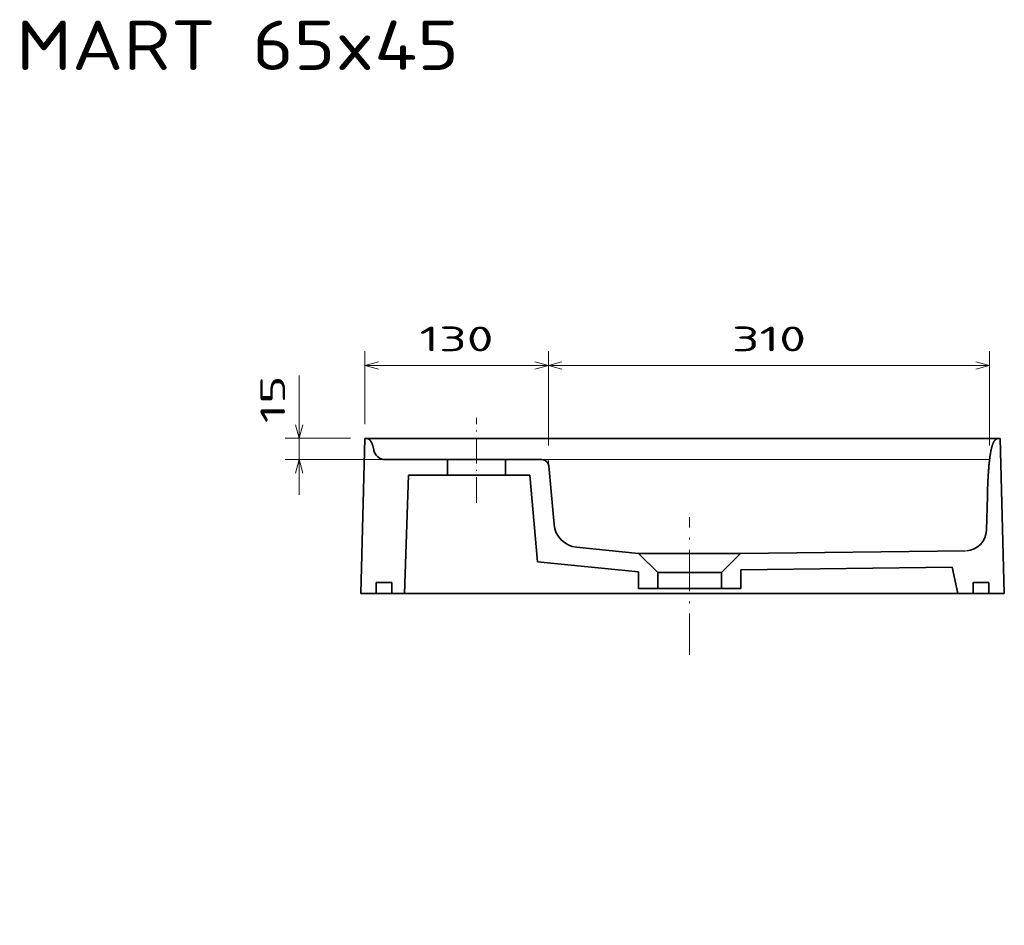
# Model space of a CAD drawing. Extents: x 23 to 363, y 20 to 280.
# Tile 83 of 83: x 193 to 333, y 152 to 280. Entities that reach past the tile are written whole.
import ezdxf
from ezdxf.enums import TextEntityAlignment as Align

# ---------------------------------------------------------------- set-up
doc = ezdxf.new("R2010")
doc.units = 0
doc.linetypes.add('DASHDOT', pattern=[18.5, 12, -3, 0.5, -3])
doc.layers.get('0').update_dxf_attribs({"lineweight": 13})
doc.styles.get("Standard").update_dxf_attribs({"font": 'isocp.shx'})
doc.dimstyles.get("Standard").update_dxf_attribs({"dimtxt": 2.5, "dimasz": 2.5, "dimexe": 1.25, "dimexo": 0.625, "dimtad": 1, "dimcen": 2.5, "dimadec": 0, "dimazin": 0, "dimtfac": 1, "dimtmove": 0, "dimatfit": 0, "dimfxl": 0, "dimarcsym": 0})

# ---------------------------------------------------------------- blocks, each defined once
blk = doc.blocks.new('*D')
at = {"color": 7, "lineweight": 13, "ltscale": 0.25832}
blk.add_line((242.28, 222.76), (242.28, 233.09), dxfattribs=at)
at = {"color": 7, "lineweight": 13, "ltscale": 0.33332}
for p, q in [((268.28, 219.76), (268.28, 233.09)), ((268.28, 219.76), (268.28, 233.09)), ((330.77, 219.76), (330.77, 233.09))]:
    blk.add_line(p, q, dxfattribs=at)
at = {"color": 7, "lineweight": 13, "ltscale": 0.295667}
for p, q in [((46.32, 221.02), (46.32, 232.84)), ((48.15, 221.02), (48.15, 232.84))]:
    blk.add_line(p, q, dxfattribs=at)
at = {"color": 7, "lineweight": 13, "ltscale": 0.295044}
for p, q in [((48.15, 221.02), (48.15, 232.82)), ((174.47, 221.02), (174.47, 232.82))]:
    blk.add_line(p, q, dxfattribs=at)
at = {"color": 7, "lineweight": 13}
for p, q in [((27.78, 230.84), (53.15, 230.84)), ((48.15, 230.82), (174.47, 230.82)), ((268.28, 231.09), (242.28, 231.09)), ((330.77, 231.09), (268.28, 231.09)), ((29.06, 197.02), (29.06, 219.02)), ((265.36, 217.76), (231, 217.76)), ((45.75, 74.71), (45.75, 135.95)), ((176.87, 74.71), (176.87, 135.95)), ((45.75, 133.95), (176.87, 133.95)), ((77.5, 118.28), (26.83, 118.28)), ((28.83, 27.15), (28.83, 118.28)), ((109.31, 117.7), (38.33, 117.7)), ((97.71, 118.27), (191.13, 118.27)), ((189.13, 71.7), (189.13, 118.27)), ((95.34, 110.24), (113.86, 100.01)), ((118.32, 101.7), (38.33, 101.7)), ((95.81, 60.74), (114.99, 74.3)), ((122.7, 71.7), (191.13, 71.7)), ((81.49, 27.15), (26.83, 27.15))]:
    blk.add_line(p, q, dxfattribs=at)
at = {"color": 7, "lineweight": 13, "ltscale": 0.422543}
blk.add_line((233, 212.76), (233, 229.66), dxfattribs=at)
at = {"color": 7, "lineweight": 13, "ltscale": 0.232071}
blk.add_line((240.28, 220.76), (231, 220.76), dxfattribs=at)
at = {"color": 7, "lineweight": 13, "ltscale": 0.431634}
blk.add_line((44.32, 219.02), (27.06, 219.02), dxfattribs=at)
at = {"color": 7, "lineweight": 13, "ltscale": 0.4}
for p, q in [((122.68, 203.02), (122.68, 219.02)), ((40.33, 101.7), (40.33, 117.7))]:
    blk.add_line(p, q, dxfattribs=at)
at = {"color": 7, "lineweight": 13, "ltscale": 0.103846}
blk.add_line((120.53, 203.02), (124.68, 203.02), dxfattribs=at)
at = {"color": 7, "lineweight": 13, "ltscale": 0.417231}
blk.add_line((43.75, 197.02), (27.06, 197.02), dxfattribs=at)
at = {"color": 7, "lineweight": 13}
for points in [[(244.21, 231.61), (242.28, 231.09), (244.21, 230.57)], [(266.35, 230.57), (268.28, 231.09), (266.35, 231.61)], [(270.21, 231.61), (268.28, 231.09), (270.21, 230.57)], [(328.84, 230.57), (330.77, 231.09), (328.84, 231.61)], [(44.39, 230.33), (46.32, 230.84), (44.39, 231.36)], [(50.08, 231.36), (48.15, 230.84), (50.08, 230.33)], [(50.08, 231.34), (48.15, 230.82), (50.08, 230.3)], [(172.54, 230.3), (174.47, 230.82), (172.54, 231.34)], [(232.48, 222.69), (233, 220.76), (233.51, 222.69)], [(29.58, 217.08), (29.06, 219.02), (28.54, 217.08)], [(123.2, 217.08), (122.68, 219.02), (122.17, 217.08)], [(233.51, 215.83), (233, 217.76), (232.48, 215.83)], [(122.17, 204.95), (122.68, 203.02), (123.2, 204.95)], [(28.54, 198.95), (29.06, 197.02), (29.58, 198.95)], [(47.68, 134.47), (45.75, 133.95), (47.68, 133.44)], [(174.94, 133.44), (176.87, 133.95), (174.94, 134.47)], [(29.35, 116.35), (28.83, 118.28), (28.32, 116.35)], [(40.85, 115.77), (40.33, 117.7), (39.82, 115.77)], [(189.65, 116.34), (189.13, 118.27), (188.62, 116.34)], [(39.82, 103.63), (40.33, 101.7), (40.85, 103.63)], [(109.68, 102.91), (107.74, 103.39), (109.18, 102)], [(111.92, 100.49), (113.86, 100.01), (112.42, 101.39)], [(113.72, 72.77), (114.99, 74.3), (113.12, 73.61)], [(188.62, 73.63), (189.13, 71.7), (189.65, 73.63)], [(108.9, 70.63), (107.63, 69.09), (109.5, 69.79)], [(28.32, 29.08), (28.83, 27.15), (29.35, 29.08)]]:
    blk.add_lwpolyline(points, dxfattribs=at)
for s, p, p2 in [('10', (27.78, 232.84), (34.56, 232.84)), ('630', (106.06, 232.82), (116.56, 232.82)), ('655', (106.06, 135.95), (116.56, 135.95))]:
    blk.add_text(s, height=3.5, dxfattribs=at).set_placement(p, p2, align=Align.FIT)
for s, rotation, p, p2 in [('130', 360, (250.02, 233.09), (260.53, 233.09)), ('310', 360, (294.27, 233.09), (304.78, 233.09)), ('15', 90, (231, 222.89), (231, 229.66)), ('80', 90, (120.68, 207.63), (120.68, 214.4)), ('110', 90, (27.06, 202.76), (27.06, 213.27)), ('%%c', 331.0824, (96.31, 111.99), (98.55, 110.75)), ('80', 90, (38.33, 106.31), (38.33, 113.08)), ('35', 331.0824, (99.43, 110.26), (105.36, 106.99)), ('230', 90, (187.13, 89.73), (187.13, 100.24)), ('455', 90, (26.83, 67.46), (26.83, 77.97)), ('45', 35.2611, (97.56, 64.43), (103.09, 68.34)), ('%%c', 35.2611, (94.65, 62.37), (96.75, 63.85))]:
    blk.add_text(s, height=3.5, rotation=rotation, dxfattribs=at).set_placement(p, p2, align=Align.FIT)
blk = doc.blocks.new('BLOCK148')
at = {"color": 7, "lineweight": 13}
blk.add_text('7400 SMART 65x45', height=7, dxfattribs=at).set_placement((0, -9.71), (97.15, -9.71), align=Align.FIT)
blk = doc.blocks.new('BLOCK150')
at = {"color": 7, "lineweight": 35, "ltscale": 0.275}
for p, q in [((-110, 2.88), (-110, -8.12)), ((-102, -8.12), (-102, -19.12)), ((-110, -419.88), (-110, -430.88)), ((-102, -430.88), (-102, -441.88)), ((-110, -441.88), (-110, -452.88))]:
    blk.add_line(p, q, dxfattribs=at)
at = {"color": 7, "lineweight": 35}
for p, q in [((-110, 2.88), (0, 0)), ((-15, -14.38), (-15, -49.37)), ((-26, -31.05), (-110, -28.12)), ((-15, -84.37), (-15, -125.42)), ((-40.7, -440.89), (-65.09, -440.22)), ((-110, -452.88), (0, -450))]:
    blk.add_line(p, q, dxfattribs=at)
at = {"color": 7, "lineweight": 35, "ltscale": 0.2}
for p, q in [((-110, -8.12), (-102, -8.12)), ((-110, -19.12), (-102, -19.12)), ((-110, -430.88), (-102, -430.88)), ((-110, -441.88), (-102, -441.88))]:
    blk.add_line(p, q, dxfattribs=at)
at = {"color": 7, "lineweight": 35, "ltscale": 0.224998}
blk.add_line((-110, -19.12), (-110, -28.12), dxfattribs=at)
at = {"color": 7, "lineweight": 35, "ltscale": 0.458047}
for p, q in [((-26, -31.05), (-26, -49.37)), ((-26, -84.37), (-26, -102.7))]:
    blk.add_line(p, q, dxfattribs=at)
at = {"color": 7, "lineweight": 35, "ltscale": 0.476971}
blk.add_line((-91.34, -415.91), (-110, -419.88), dxfattribs=at)
at = {"color": 7, "lineweight": 35}
for centre, radius, start, end in [((-7, -14.38), 8, 101.63168, 180), ((-20, -125.42), 5, 275, 360), ((-64.68, -425.23), 15, 183.69881, 268.43848)]:
    blk.add_arc(centre, radius, start, end, dxfattribs=at)
for points, knots in [([(0, 0), (0, -0.81), (0, -1.62), (-0.16, -2.43), (-1.03, -3.84), (-3.37, -5.11), (-4.77, -5.63), (-6.53, -6.11), (-8.61, -6.54)], [0, 0, 0, 0, 0, 0, 26.116159, 26.116159, 26.116159, 47.316003, 47.316003, 47.316003, 47.316003, 47.316003, 47.316003]), ([(0, -450), (0, -449.19), (0, -448.38), (-0.16, -447.57), (-1.06, -446.11), (-3.52, -444.81), (-5.08, -444.25), (-9.18, -443.21), (-14.83, -442.42), (-18.11, -442.07), (-24.37, -441.56), (-31.23, -441.21), (-34.32, -441.08), (-37.48, -440.97), (-40.7, -440.89)], [0, 0, 0, 0, 0, 0, 26.116159, 26.116159, 26.116159, 48.866481, 48.866481, 48.866481, 73.346391, 73.346391, 73.346391, 92.347755, 92.347755, 92.347755, 92.347755, 92.347755, 92.347755])]:
    blk.add_open_spline(points, degree=5, knots=knots, dxfattribs=at)

msp = doc.modelspace()

# ---------------------------------------------------------------- linework, layer by layer
at = {"color": 7, "linetype": 'DASHDOT', "lineweight": 13, "ltscale": 0.301348}
msp.add_line((258.108, 211.624), (258.108, 223.6779), dxfattribs=at)
at = {"color": 7, "lineweight": 35}
for p, q in [((242.2783, 220.7572), (332.2783, 220.7572)), ((295.4983, 204.4434), (327.3594, 204.8211)), ((325.4611, 202.4896), (295.5257, 202.1347)), ((241.7022, 198.7572), (332.8544, 198.7572))]:
    msp.add_line(p, q, dxfattribs=at)
at = {"color": 7, "lineweight": 35, "ltscale": 0.175}
for p, q in [((252.1532, 217.7572), (259.1532, 217.7572)), ((252.1532, 215.5572), (259.1532, 215.5572))]:
    msp.add_line(p, q, dxfattribs=at)
at = {"color": 7, "lineweight": 35, "ltscale": 0.055}
for p, q in [((253.9949, 217.7572), (253.9949, 215.5572)), ((262.2211, 217.7572), (262.2211, 215.5572))]:
    msp.add_line(p, q, dxfattribs=at)
at = {"color": 7, "lineweight": 13}
msp.add_line((267.362, 217.7572), (330.7701, 217.7572), dxfattribs=at)
at = {"color": 7, "lineweight": 13, "ltscale": 0.022908}
msp.add_line((268.3582, 216.8444), (268.2783, 217.7572), dxfattribs=at)
at = {"color": 7, "lineweight": 35, "ltscale": 0.207863}
msp.add_line((268.3582, 216.8444), (269.0828, 208.5615), dxfattribs=at)
at = {"color": 7, "lineweight": 35, "ltscale": 0.070807}
msp.add_line((262.8176, 215.5572), (265.6499, 215.5572), dxfattribs=at)
at = {"color": 7, "lineweight": 35, "ltscale": 0.308258}
msp.add_line((265.6499, 215.5572), (266.7245, 203.2738), dxfattribs=at)
at = {"color": 7, "linetype": 'DASHDOT', "lineweight": 13, "ltscale": 0.487799}
msp.add_line((288.2783, 190.0724), (288.2783, 209.5844), dxfattribs=at)
at = {"color": 7, "lineweight": 35, "ltscale": 0.220853}
msp.add_line((281.0583, 204.4434), (272.2689, 205.3321), dxfattribs=at)
at = {"color": 7, "lineweight": 35, "ltscale": 0.361001}
msp.add_line((281.0583, 204.4434), (295.4983, 204.4434), dxfattribs=at)
at = {"color": 7, "lineweight": 35, "ltscale": 0.095725}
for p, q in [((281.0583, 204.4434), (283.7658, 201.7359)), ((295.4983, 204.4434), (292.7908, 201.7359))]:
    msp.add_line(p, q, dxfattribs=at)
at = {"color": 7, "lineweight": 35, "ltscale": 0.36017}
msp.add_line((281.0583, 201.8246), (266.7245, 203.2738), dxfattribs=at)
at = {"color": 7, "lineweight": 35, "ltscale": 0.057955}
msp.add_line((281.0583, 201.8246), (281.0583, 199.5063), dxfattribs=at)
at = {"color": 7, "lineweight": 35, "ltscale": 0.055738}
for p, q in [((283.7658, 199.5063), (283.7658, 201.7359)), ((292.7908, 199.5063), (292.7908, 201.7359))]:
    msp.add_line(p, q, dxfattribs=at)
at = {"color": 7, "lineweight": 35, "ltscale": 0.225625}
msp.add_line((283.7658, 201.7359), (292.7908, 201.7359), dxfattribs=at)
at = {"color": 7, "lineweight": 35, "ltscale": 0.065714}
msp.add_line((295.5257, 202.1347), (295.5568, 199.5063), dxfattribs=at)
at = {"color": 7, "lineweight": 35, "ltscale": 0.362464}
msp.add_line((295.5568, 199.5063), (281.0583, 199.5063), dxfattribs=at)
at = {"color": 7, "lineweight": 35}
msp.add_arc((272.6268, 208.8715), 3.5575, 185, 264.22652, dxfattribs=at)

# ---------------------------------------------------------------- block references
at = {"lineweight": 0}
msp.add_blockref('BLOCK148', (158.468, 282.6507), dxfattribs=at)
at = {"lineweight": 0, "xscale": 0.2, "yscale": 0.2, "zscale": 0.2, "rotation": 90.0000000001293}
msp.add_blockref('BLOCK150', (242.2783, 220.7572), dxfattribs=at)

# ---------------------------------------------------------------- dimensions: what is measured, and where the dimension line sits
at = {"color": 0, "lineweight": 0}
for p1, p2, middle in [((114.995, 74.3039), (107.6258, 69.0938), (100.0264, 63.7209)), ((113.8632, 100.0064), (107.736, 103.3913), (99.8653, 107.7393))]:
    dim = msp.add_diameter_dim_2p(p1=p1, p2=p2, dimstyle='Standard', override={"dimlfac": 5}, dxfattribs=at)
    dim.commit()
    dim.dimension.update_dxf_attribs({"geometry": '*D', "text_midpoint": middle, "dimtype": 163})
for base, p1, p2, angle, middle in [((40.3327, 101.6988), (111.3104, 117.6988), (120.3176, 101.6988), 269.998569, (40.3327, 109.6988)), ((122.6842, 219.0162), (118.5304, 203.0162), (176.2965, 219.0162), 89.999523, (122.6842, 211.0162)), ((29.0589, 197.0162), (46.3243, 219.0162), (45.7481, 197.0162), 269.998569, (29.0589, 208.0162)), ((268.2783, 231.09), (242.2783, 220.7572), (268.2783, 217.7572), 359.998092, (255.2783, 231.09)), ((232.9954, 217.7572), (242.2783, 220.7572), (267.362, 217.7572), 269.998569, (232.9954, 226.2729))]:
    dim = msp.add_linear_dim(base=base, p1=p1, p2=p2, angle=angle, dimstyle='Standard', override={"dimlfac": 5}, dxfattribs=at)
    dim.commit()
    dim.dimension.update_dxf_attribs({"geometry": '*D', "text_midpoint": middle, "dimtype": 160})
for base, p1, p2, angle, text, middle in [((174.4739, 230.818), (48.1469, 219.0162), (174.4739, 219.0162), 0, '630', (111.3104, 230.818)), ((48.1469, 230.8429), (46.3243, 219.0162), (48.1469, 219.0162), 0, '10', (31.1691, 230.8429)), ((268.2783, 231.09), (330.7701, 217.7572), (268.2783, 217.7572), 180, '310', (299.5242, 231.09))]:
    dim = msp.add_linear_dim(base=base, p1=p1, p2=p2, angle=angle, text=text, dimstyle='Standard', override={"dimlfac": 5}, dxfattribs=at)
    dim.commit()
    dim.dimension.update_dxf_attribs({"geometry": '*D', "text_midpoint": middle, "dimtype": 161})

doc.saveas('drawing.dxf')
